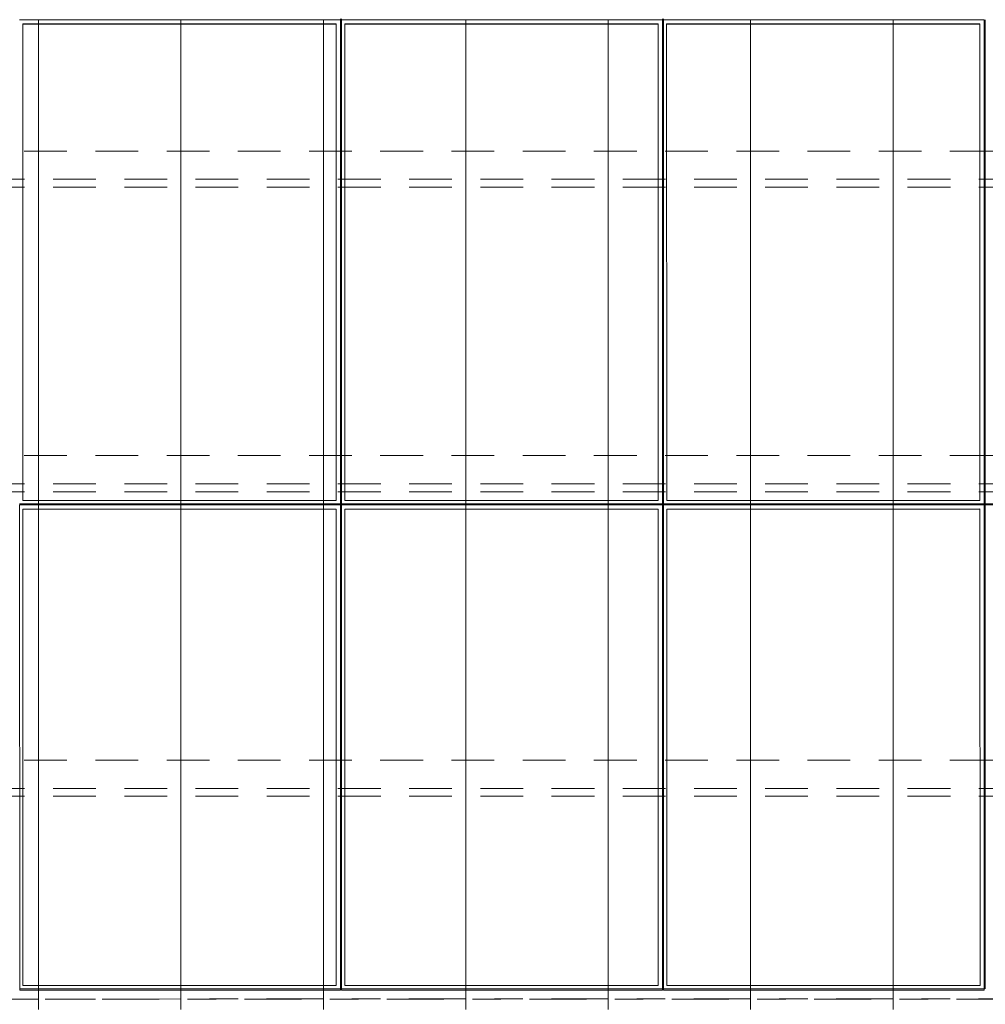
# Model space of a CAD drawing. Header units: metres. Extents: x -167 to 233, y -155 to 122.
# Tile 30 of 96: x 19.24 to 22.63, y 38.57 to 42.03. Entities that reach past the tile are written whole.
import ezdxf
from ezdxf.enums import TextEntityAlignment as Align

# ---------------------------------------------------------------- set-up
doc = ezdxf.new("R2010")
doc.units = ezdxf.units.M
doc.header["$MEASUREMENT"] = 0
for name, pattern in [('Achse', [0.4, 0.2, -0.1, 0, -0.1]), ('Raster', [0.4, 0.2, -0.1, 0, -0.1]), ('Strichlinie_ eng', [0.23, 0.15, -0.08])]:
    doc.linetypes.add(name, pattern=pattern)
for name, color, linetype in [('30 Dachaufbau', 7, 'Continuous'), ('30 Dachkonstruktion massiv', 7, 'Continuous'), ('70 PV-Anlage', 7, 'Continuous'), ('90 Achsraster', 7, 'Continuous')]:
    doc.layers.add(name, color=color, linetype=linetype)
doc.styles.add('ERSTELLTER_STIL_1', font='arial.ttf')

# ---------------------------------------------------------------- blocks, each defined once
blk = doc.blocks.new('Standard-Rastermarker_139')
at = {"layer": '90 Achsraster', "color": 14, "linetype": 'Raster', "lineweight": 18, "true_color": 0xa80000}
blk.add_line((1, 0), (45.4427, 0), dxfattribs=at)
at = {"layer": '90 Achsraster', "color": 14, "lineweight": 18, "true_color": 0xa80000, "style": 'ERSTELLTER_STIL_1'}
for tag, p in [('AC_MarkerText_1_0', (-0.35, 0.15)), ('AC_MarkerText_1_1', (46.7927, 0.15))]:
    blk.add_attdef(tag, text='', height=0.3, dxfattribs=at).set_placement(p, align=Align.TOP_CENTER)
blk = doc.blocks.new('Lattung 27_2')
at = {"layer": '30 Dachkonstruktion massiv', "color": 7, "linetype": 'Strichlinie_ eng', "lineweight": 13}
for p, q in [((40.5014, 4.377), (0, 4.377)), ((40.5014, 4.3492), (0, 4.3492)), ((0, 4.2501), (40.5014, 4.2501)), ((40.5014, 3.3075), (0, 3.3075)), ((40.5014, 3.2797), (0, 3.2797)), ((0, 3.1806), (40.5014, 3.1806)), ((40.5014, 2.238), (0, 2.238)), ((40.5014, 2.2102), (0, 2.2102)), ((0, 2.1111), (40.5014, 2.1111))]:
    blk.add_line(p, q, dxfattribs=at)
blk = doc.blocks.new('*X219', base_point=(27236.1321, 33357.279))
at = {"layer": '30 Dachaufbau', "color": 7, "linetype": 'Continuous', "lineweight": 13}
for p, q in [((19.3011, 42.0287), (19.3011, 41.9643)), ((19.3011, 42.0287), (19.3011, 41.9643)), ((19.8011, 42.0287), (19.8011, 41.9643)), ((19.8011, 42.0287), (19.8011, 41.9643)), ((20.3011, 42.0287), (20.3011, 41.9643)), ((20.3011, 42.0287), (20.3011, 41.9643)), ((20.8011, 42.0287), (20.8011, 41.9643)), ((20.8011, 42.0287), (20.8011, 41.9643)), ((21.3011, 42.0287), (21.3011, 41.9643)), ((21.3011, 42.0287), (21.3011, 41.9643)), ((21.8011, 42.0287), (21.8011, 41.9643)), ((21.8011, 42.0287), (21.8011, 41.9643)), ((22.3011, 42.0287), (22.3011, 41.9643)), ((22.3011, 42.0287), (22.3011, 41.9643)), ((19.3011, 41.9643), (19.3011, 41.8999)), ((19.3011, 41.9643), (19.3011, 41.8999)), ((19.8011, 41.9643), (19.8011, 41.8999)), ((19.8011, 41.9643), (19.8011, 41.8999)), ((20.3011, 41.9643), (20.3011, 41.8999)), ((20.3011, 41.9643), (20.3011, 41.8999)), ((20.8011, 41.9643), (20.8011, 41.8999)), ((20.8011, 41.9643), (20.8011, 41.8999)), ((21.3011, 41.9643), (21.3011, 41.8999)), ((21.3011, 41.9643), (21.3011, 41.8999)), ((21.8011, 41.9643), (21.8011, 41.8999)), ((21.8011, 41.9643), (21.8011, 41.8999)), ((22.3011, 41.9643), (22.3011, 41.8999)), ((22.3011, 41.9643), (22.3011, 41.8999)), ((19.3011, 41.8999), (19.3011, 41.8356)), ((19.3011, 41.8999), (19.3011, 41.8356)), ((19.8011, 41.8999), (19.8011, 41.8356)), ((19.8011, 41.8999), (19.8011, 41.8356)), ((20.3011, 41.8999), (20.3011, 41.8356)), ((20.3011, 41.8999), (20.3011, 41.8356)), ((20.8011, 41.8999), (20.8011, 41.8356)), ((20.8011, 41.8999), (20.8011, 41.8356)), ((21.3011, 41.8999), (21.3011, 41.8356)), ((21.3011, 41.8999), (21.3011, 41.8356)), ((21.8011, 41.8999), (21.8011, 41.8356)), ((21.8011, 41.8999), (21.8011, 41.8356)), ((22.3011, 41.8999), (22.3011, 41.8356)), ((22.3011, 41.8999), (22.3011, 41.8356)), ((19.3011, 41.8356), (19.3011, 41.7712)), ((19.3011, 41.8356), (19.3011, 41.7712)), ((19.8011, 41.8356), (19.8011, 41.7712)), ((19.8011, 41.8356), (19.8011, 41.7712)), ((20.3011, 41.8356), (20.3011, 41.7712)), ((20.3011, 41.8356), (20.3011, 41.7712)), ((20.8011, 41.8356), (20.8011, 41.7712)), ((20.8011, 41.8356), (20.8011, 41.7712)), ((21.3011, 41.8356), (21.3011, 41.7712)), ((21.3011, 41.8356), (21.3011, 41.7712)), ((21.8011, 41.8356), (21.8011, 41.7712)), ((21.8011, 41.8356), (21.8011, 41.7712)), ((22.3011, 41.8356), (22.3011, 41.7712)), ((22.3011, 41.8356), (22.3011, 41.7712)), ((19.3011, 41.7712), (19.3011, 41.7068)), ((19.3011, 41.7712), (19.3011, 41.7068)), ((19.8011, 41.7712), (19.8011, 41.7068)), ((19.8011, 41.7712), (19.8011, 41.7068)), ((20.3011, 41.7712), (20.3011, 41.7068)), ((20.3011, 41.7712), (20.3011, 41.7068)), ((20.8011, 41.7712), (20.8011, 41.7068)), ((20.8011, 41.7712), (20.8011, 41.7068)), ((21.3011, 41.7712), (21.3011, 41.7068)), ((21.3011, 41.7712), (21.3011, 41.7068)), ((21.8011, 41.7712), (21.8011, 41.7068)), ((21.8011, 41.7712), (21.8011, 41.7068)), ((22.3011, 41.7712), (22.3011, 41.7068)), ((22.3011, 41.7712), (22.3011, 41.7068)), ((19.3011, 41.7068), (19.3011, 41.6424)), ((19.3011, 41.7068), (19.3011, 41.6424)), ((19.8011, 41.7068), (19.8011, 41.6424)), ((19.8011, 41.7068), (19.8011, 41.6424)), ((20.3011, 41.7068), (20.3011, 41.6424)), ((20.3011, 41.7068), (20.3011, 41.6424)), ((20.8011, 41.7068), (20.8011, 41.6424)), ((20.8011, 41.7068), (20.8011, 41.6424)), ((21.3011, 41.7068), (21.3011, 41.6424)), ((21.3011, 41.7068), (21.3011, 41.6424)), ((21.8011, 41.7068), (21.8011, 41.6424)), ((21.8011, 41.7068), (21.8011, 41.6424)), ((22.3011, 41.7068), (22.3011, 41.6424)), ((22.3011, 41.7068), (22.3011, 41.6424)), ((19.3011, 41.6424), (19.3011, 41.5781)), ((19.3011, 41.6424), (19.3011, 41.5781)), ((19.8011, 41.6424), (19.8011, 41.5781)), ((19.8011, 41.6424), (19.8011, 41.5781)), ((20.3011, 41.6424), (20.3011, 41.5781)), ((20.3011, 41.6424), (20.3011, 41.5781)), ((20.8011, 41.6424), (20.8011, 41.5781)), ((20.8011, 41.6424), (20.8011, 41.5781)), ((21.3011, 41.6424), (21.3011, 41.5781)), ((21.3011, 41.6424), (21.3011, 41.5781)), ((21.8011, 41.6424), (21.8011, 41.5781)), ((21.8011, 41.6424), (21.8011, 41.5781)), ((22.3011, 41.6424), (22.3011, 41.5781)), ((22.3011, 41.6424), (22.3011, 41.5781)), ((19.3011, 41.5781), (19.3011, 41.5137)), ((19.3011, 41.5781), (19.3011, 41.5137)), ((19.8011, 41.5781), (19.8011, 41.5137)), ((19.8011, 41.5781), (19.8011, 41.5137)), ((20.3011, 41.5781), (20.3011, 41.5137)), ((20.3011, 41.5781), (20.3011, 41.5137)), ((20.8011, 41.5781), (20.8011, 41.5137)), ((20.8011, 41.5781), (20.8011, 41.5137)), ((21.3011, 41.5781), (21.3011, 41.5137)), ((21.3011, 41.5781), (21.3011, 41.5137)), ((21.8011, 41.5781), (21.8011, 41.5137)), ((21.8011, 41.5781), (21.8011, 41.5137)), ((22.3011, 41.5781), (22.3011, 41.5137)), ((22.3011, 41.5781), (22.3011, 41.5137)), ((19.3011, 41.5137), (19.3011, 41.4493)), ((19.3011, 41.5137), (19.3011, 41.4493)), ((19.8011, 41.5137), (19.8011, 41.4493)), ((19.8011, 41.5137), (19.8011, 41.4493)), ((20.3011, 41.5137), (20.3011, 41.4493)), ((20.3011, 41.5137), (20.3011, 41.4493)), ((20.8011, 41.5137), (20.8011, 41.4493)), ((20.8011, 41.5137), (20.8011, 41.4493)), ((21.3011, 41.5137), (21.3011, 41.4493)), ((21.3011, 41.5137), (21.3011, 41.4493)), ((21.8011, 41.5137), (21.8011, 41.4493)), ((21.8011, 41.5137), (21.8011, 41.4493)), ((22.3011, 41.5137), (22.3011, 41.4493)), ((22.3011, 41.5137), (22.3011, 41.4493)), ((19.3011, 41.4493), (19.3011, 41.385)), ((19.3011, 41.4493), (19.3011, 41.385)), ((19.8011, 41.4493), (19.8011, 41.385)), ((19.8011, 41.4493), (19.8011, 41.385)), ((20.3011, 41.4493), (20.3011, 41.385)), ((20.3011, 41.4493), (20.3011, 41.385)), ((20.8011, 41.4493), (20.8011, 41.385)), ((20.8011, 41.4493), (20.8011, 41.385)), ((21.3011, 41.4493), (21.3011, 41.385)), ((21.3011, 41.4493), (21.3011, 41.385)), ((21.8011, 41.4493), (21.8011, 41.385)), ((21.8011, 41.4493), (21.8011, 41.385)), ((22.3011, 41.4493), (22.3011, 41.385)), ((22.3011, 41.4493), (22.3011, 41.385)), ((19.3011, 41.385), (19.3011, 41.3206)), ((19.3011, 41.385), (19.3011, 41.3206)), ((19.8011, 41.385), (19.8011, 41.3206)), ((19.8011, 41.385), (19.8011, 41.3206)), ((20.3011, 41.385), (20.3011, 41.3206)), ((20.3011, 41.385), (20.3011, 41.3206)), ((20.8011, 41.385), (20.8011, 41.3206)), ((20.8011, 41.385), (20.8011, 41.3206)), ((21.3011, 41.385), (21.3011, 41.3206)), ((21.3011, 41.385), (21.3011, 41.3206)), ((21.8011, 41.385), (21.8011, 41.3206)), ((21.8011, 41.385), (21.8011, 41.3206)), ((22.3011, 41.385), (22.3011, 41.3206)), ((22.3011, 41.385), (22.3011, 41.3206)), ((19.3011, 41.3206), (19.3011, 41.2562)), ((19.3011, 41.3206), (19.3011, 41.2562)), ((19.8011, 41.3206), (19.8011, 41.2562)), ((19.8011, 41.3206), (19.8011, 41.2562)), ((20.3011, 41.3206), (20.3011, 41.2562)), ((20.3011, 41.3206), (20.3011, 41.2562)), ((20.8011, 41.3206), (20.8011, 41.2562)), ((20.8011, 41.3206), (20.8011, 41.2562)), ((21.3011, 41.3206), (21.3011, 41.2562)), ((21.3011, 41.3206), (21.3011, 41.2562)), ((21.8011, 41.3206), (21.8011, 41.2562)), ((21.8011, 41.3206), (21.8011, 41.2562)), ((22.3011, 41.3206), (22.3011, 41.2562)), ((22.3011, 41.3206), (22.3011, 41.2562)), ((19.3011, 41.2562), (19.3011, 41.1919)), ((19.3011, 41.2562), (19.3011, 41.1919)), ((19.8011, 41.2562), (19.8011, 41.1919)), ((19.8011, 41.2562), (19.8011, 41.1919)), ((20.3011, 41.2562), (20.3011, 41.1919)), ((20.3011, 41.2562), (20.3011, 41.1919)), ((20.8011, 41.2562), (20.8011, 41.1919)), ((20.8011, 41.2562), (20.8011, 41.1919)), ((21.3011, 41.2562), (21.3011, 41.1919)), ((21.3011, 41.2562), (21.3011, 41.1919)), ((21.8011, 41.2562), (21.8011, 41.1919)), ((21.8011, 41.2562), (21.8011, 41.1919)), ((22.3011, 41.2562), (22.3011, 41.1919)), ((22.3011, 41.2562), (22.3011, 41.1919)), ((19.3011, 41.1919), (19.3011, 41.1275)), ((19.3011, 41.1919), (19.3011, 41.1275)), ((19.8011, 41.1919), (19.8011, 41.1275)), ((19.8011, 41.1919), (19.8011, 41.1275)), ((20.3011, 41.1919), (20.3011, 41.1275)), ((20.3011, 41.1919), (20.3011, 41.1275)), ((20.8011, 41.1919), (20.8011, 41.1275)), ((20.8011, 41.1919), (20.8011, 41.1275)), ((21.3011, 41.1919), (21.3011, 41.1275)), ((21.3011, 41.1919), (21.3011, 41.1275)), ((21.8011, 41.1919), (21.8011, 41.1275)), ((21.8011, 41.1919), (21.8011, 41.1275)), ((22.3011, 41.1919), (22.3011, 41.1275)), ((22.3011, 41.1919), (22.3011, 41.1275)), ((19.3011, 41.1275), (19.3011, 41.0631)), ((19.3011, 41.1275), (19.3011, 41.0631)), ((19.8011, 41.1275), (19.8011, 41.0631)), ((19.8011, 41.1275), (19.8011, 41.0631)), ((20.3011, 41.1275), (20.3011, 41.0631)), ((20.3011, 41.1275), (20.3011, 41.0631)), ((20.8011, 41.1275), (20.8011, 41.0631)), ((20.8011, 41.1275), (20.8011, 41.0631)), ((21.3011, 41.1275), (21.3011, 41.0631)), ((21.3011, 41.1275), (21.3011, 41.0631)), ((21.8011, 41.1275), (21.8011, 41.0631)), ((21.8011, 41.1275), (21.8011, 41.0631)), ((22.3011, 41.1275), (22.3011, 41.0631)), ((22.3011, 41.1275), (22.3011, 41.0631)), ((19.3011, 41.0631), (19.3011, 40.9988)), ((19.3011, 41.0631), (19.3011, 40.9988)), ((19.8011, 41.0631), (19.8011, 40.9988)), ((19.8011, 41.0631), (19.8011, 40.9988)), ((20.3011, 41.0631), (20.3011, 40.9988)), ((20.3011, 41.0631), (20.3011, 40.9988)), ((20.8011, 41.0631), (20.8011, 40.9988)), ((20.8011, 41.0631), (20.8011, 40.9988)), ((21.3011, 41.0631), (21.3011, 40.9988)), ((21.3011, 41.0631), (21.3011, 40.9988)), ((21.8011, 41.0631), (21.8011, 40.9988)), ((21.8011, 41.0631), (21.8011, 40.9988)), ((22.3011, 41.0631), (22.3011, 40.9988)), ((22.3011, 41.0631), (22.3011, 40.9988)), ((19.3011, 40.9988), (19.3011, 40.9344)), ((19.3011, 40.9988), (19.3011, 40.9344)), ((19.8011, 40.9988), (19.8011, 40.9344)), ((19.8011, 40.9988), (19.8011, 40.9344)), ((20.3011, 40.9988), (20.3011, 40.9344)), ((20.3011, 40.9988), (20.3011, 40.9344)), ((20.8011, 40.9988), (20.8011, 40.9344)), ((20.8011, 40.9988), (20.8011, 40.9344)), ((21.3011, 40.9988), (21.3011, 40.9344)), ((21.3011, 40.9988), (21.3011, 40.9344)), ((21.8011, 40.9988), (21.8011, 40.9344)), ((21.8011, 40.9988), (21.8011, 40.9344)), ((22.3011, 40.9988), (22.3011, 40.9344)), ((22.3011, 40.9988), (22.3011, 40.9344)), ((19.3011, 40.9344), (19.3011, 40.87)), ((19.3011, 40.9344), (19.3011, 40.87)), ((19.8011, 40.9344), (19.8011, 40.87)), ((19.8011, 40.9344), (19.8011, 40.87)), ((20.3011, 40.9344), (20.3011, 40.87)), ((20.3011, 40.9344), (20.3011, 40.87)), ((20.8011, 40.9344), (20.8011, 40.87)), ((20.8011, 40.9344), (20.8011, 40.87)), ((21.3011, 40.9344), (21.3011, 40.87)), ((21.3011, 40.9344), (21.3011, 40.87)), ((21.8011, 40.9344), (21.8011, 40.87)), ((21.8011, 40.9344), (21.8011, 40.87)), ((22.3011, 40.9344), (22.3011, 40.87)), ((22.3011, 40.9344), (22.3011, 40.87)), ((19.3011, 40.87), (19.3011, 40.8057)), ((19.3011, 40.87), (19.3011, 40.8057)), ((19.8011, 40.87), (19.8011, 40.8057)), ((19.8011, 40.87), (19.8011, 40.8057)), ((20.3011, 40.87), (20.3011, 40.8057)), ((20.3011, 40.87), (20.3011, 40.8057)), ((20.8011, 40.87), (20.8011, 40.8057)), ((20.8011, 40.87), (20.8011, 40.8057)), ((21.3011, 40.87), (21.3011, 40.8057)), ((21.3011, 40.87), (21.3011, 40.8057)), ((21.8011, 40.87), (21.8011, 40.8057)), ((21.8011, 40.87), (21.8011, 40.8057)), ((22.3011, 40.87), (22.3011, 40.8057)), ((22.3011, 40.87), (22.3011, 40.8057)), ((19.3011, 40.8057), (19.3011, 40.7413)), ((19.3011, 40.8057), (19.3011, 40.7413)), ((19.8011, 40.8057), (19.8011, 40.7413)), ((19.8011, 40.8057), (19.8011, 40.7413)), ((20.3011, 40.8057), (20.3011, 40.7413)), ((20.3011, 40.8057), (20.3011, 40.7413)), ((20.8011, 40.8057), (20.8011, 40.7413)), ((20.8011, 40.8057), (20.8011, 40.7413)), ((21.3011, 40.8057), (21.3011, 40.7413)), ((21.3011, 40.8057), (21.3011, 40.7413)), ((21.8011, 40.8057), (21.8011, 40.7413)), ((21.8011, 40.8057), (21.8011, 40.7413)), ((22.3011, 40.8057), (22.3011, 40.7413)), ((22.3011, 40.8057), (22.3011, 40.7413)), ((19.3011, 40.7413), (19.3011, 40.6769)), ((19.3011, 40.7413), (19.3011, 40.6769)), ((19.8011, 40.7413), (19.8011, 40.6769)), ((19.8011, 40.7413), (19.8011, 40.6769)), ((20.3011, 40.7413), (20.3011, 40.6769)), ((20.3011, 40.7413), (20.3011, 40.6769)), ((20.8011, 40.7413), (20.8011, 40.6769)), ((20.8011, 40.7413), (20.8011, 40.6769)), ((21.3011, 40.7413), (21.3011, 40.6769)), ((21.3011, 40.7413), (21.3011, 40.6769)), ((21.8011, 40.7413), (21.8011, 40.6769)), ((21.8011, 40.7413), (21.8011, 40.6769)), ((22.3011, 40.7413), (22.3011, 40.6769)), ((22.3011, 40.7413), (22.3011, 40.6769)), ((19.3011, 40.6769), (19.3011, 40.6126)), ((19.3011, 40.6769), (19.3011, 40.6126)), ((19.8011, 40.6769), (19.8011, 40.6126)), ((19.8011, 40.6769), (19.8011, 40.6126)), ((20.3011, 40.6769), (20.3011, 40.6126)), ((20.3011, 40.6769), (20.3011, 40.6126)), ((20.8011, 40.6769), (20.8011, 40.6126)), ((20.8011, 40.6769), (20.8011, 40.6126)), ((21.3011, 40.6769), (21.3011, 40.6126)), ((21.3011, 40.6769), (21.3011, 40.6126)), ((21.8011, 40.6769), (21.8011, 40.6126)), ((21.8011, 40.6769), (21.8011, 40.6126)), ((22.3011, 40.6769), (22.3011, 40.6126)), ((22.3011, 40.6769), (22.3011, 40.6126)), ((19.3011, 40.6126), (19.3011, 40.5482)), ((19.3011, 40.6126), (19.3011, 40.5482)), ((19.8011, 40.6126), (19.8011, 40.5482)), ((19.8011, 40.6126), (19.8011, 40.5482)), ((20.3011, 40.6126), (20.3011, 40.5482)), ((20.3011, 40.6126), (20.3011, 40.5482)), ((20.8011, 40.6126), (20.8011, 40.5482)), ((20.8011, 40.6126), (20.8011, 40.5482)), ((21.3011, 40.6126), (21.3011, 40.5482)), ((21.3011, 40.6126), (21.3011, 40.5482)), ((21.8011, 40.6126), (21.8011, 40.5482)), ((21.8011, 40.6126), (21.8011, 40.5482)), ((22.3011, 40.6126), (22.3011, 40.5482)), ((22.3011, 40.6126), (22.3011, 40.5482)), ((19.3011, 40.5482), (19.3011, 40.4838)), ((19.3011, 40.5482), (19.3011, 40.4838)), ((19.8011, 40.5482), (19.8011, 40.4838)), ((19.8011, 40.5482), (19.8011, 40.4838)), ((20.3011, 40.5482), (20.3011, 40.4838)), ((20.3011, 40.5482), (20.3011, 40.4838)), ((20.8011, 40.5482), (20.8011, 40.4838)), ((20.8011, 40.5482), (20.8011, 40.4838)), ((21.3011, 40.5482), (21.3011, 40.4838)), ((21.3011, 40.5482), (21.3011, 40.4838)), ((21.8011, 40.5482), (21.8011, 40.4838)), ((21.8011, 40.5482), (21.8011, 40.4838)), ((22.3011, 40.5482), (22.3011, 40.4838)), ((22.3011, 40.5482), (22.3011, 40.4838)), ((19.3011, 40.4838), (19.3011, 40.4195)), ((19.3011, 40.4838), (19.3011, 40.4195)), ((19.8011, 40.4838), (19.8011, 40.4195)), ((19.8011, 40.4838), (19.8011, 40.4195)), ((20.3011, 40.4838), (20.3011, 40.4195)), ((20.3011, 40.4838), (20.3011, 40.4195)), ((20.8011, 40.4838), (20.8011, 40.4195)), ((20.8011, 40.4838), (20.8011, 40.4195)), ((21.3011, 40.4838), (21.3011, 40.4195)), ((21.3011, 40.4838), (21.3011, 40.4195)), ((21.8011, 40.4838), (21.8011, 40.4195)), ((21.8011, 40.4838), (21.8011, 40.4195)), ((22.3011, 40.4838), (22.3011, 40.4195)), ((22.3011, 40.4838), (22.3011, 40.4195)), ((19.3011, 40.4195), (19.3011, 40.3551)), ((19.3011, 40.4195), (19.3011, 40.3551)), ((19.8011, 40.4195), (19.8011, 40.3551)), ((19.8011, 40.4195), (19.8011, 40.3551)), ((20.3011, 40.4195), (20.3011, 40.3551)), ((20.3011, 40.4195), (20.3011, 40.3551)), ((20.8011, 40.4195), (20.8011, 40.3551)), ((20.8011, 40.4195), (20.8011, 40.3551)), ((21.3011, 40.4195), (21.3011, 40.3551)), ((21.3011, 40.4195), (21.3011, 40.3551)), ((21.8011, 40.4195), (21.8011, 40.3551)), ((21.8011, 40.4195), (21.8011, 40.3551)), ((22.3011, 40.4195), (22.3011, 40.3551)), ((22.3011, 40.4195), (22.3011, 40.3551)), ((19.3011, 40.3551), (19.3011, 40.2907)), ((19.3011, 40.3551), (19.3011, 40.2907)), ((19.8011, 40.3551), (19.8011, 40.2907)), ((19.8011, 40.3551), (19.8011, 40.2907)), ((20.3011, 40.3551), (20.3011, 40.2907)), ((20.3011, 40.3551), (20.3011, 40.2907)), ((20.8011, 40.3551), (20.8011, 40.2907)), ((20.8011, 40.3551), (20.8011, 40.2907)), ((21.3011, 40.3551), (21.3011, 40.2907)), ((21.3011, 40.3551), (21.3011, 40.2907)), ((21.8011, 40.3551), (21.8011, 40.2907)), ((21.8011, 40.3551), (21.8011, 40.2907)), ((22.3011, 40.3551), (22.3011, 40.2907)), ((22.3011, 40.3551), (22.3011, 40.2907)), ((19.3011, 40.2907), (19.3011, 40.2264)), ((19.3011, 40.2907), (19.3011, 40.2264)), ((19.8011, 40.2907), (19.8011, 40.2264)), ((19.8011, 40.2907), (19.8011, 40.2264)), ((20.3011, 40.2907), (20.3011, 40.2264)), ((20.3011, 40.2907), (20.3011, 40.2264)), ((20.8011, 40.2907), (20.8011, 40.2264)), ((20.8011, 40.2907), (20.8011, 40.2264)), ((21.3011, 40.2907), (21.3011, 40.2264)), ((21.3011, 40.2907), (21.3011, 40.2264)), ((21.8011, 40.2907), (21.8011, 40.2264)), ((21.8011, 40.2907), (21.8011, 40.2264)), ((22.3011, 40.2907), (22.3011, 40.2264)), ((22.3011, 40.2907), (22.3011, 40.2264)), ((19.3011, 40.2264), (19.3011, 40.162)), ((19.3011, 40.2264), (19.3011, 40.162)), ((19.8011, 40.2264), (19.8011, 40.162)), ((19.8011, 40.2264), (19.8011, 40.162)), ((20.3011, 40.2264), (20.3011, 40.162)), ((20.3011, 40.2264), (20.3011, 40.162)), ((20.8011, 40.2264), (20.8011, 40.162)), ((20.8011, 40.2264), (20.8011, 40.162)), ((21.3011, 40.2264), (21.3011, 40.162)), ((21.3011, 40.2264), (21.3011, 40.162)), ((21.8011, 40.2264), (21.8011, 40.162)), ((21.8011, 40.2264), (21.8011, 40.162)), ((22.3011, 40.2264), (22.3011, 40.162)), ((22.3011, 40.2264), (22.3011, 40.162)), ((19.3011, 40.162), (19.3011, 40.0976)), ((19.3011, 40.162), (19.3011, 40.0976)), ((19.8011, 40.162), (19.8011, 40.0976)), ((19.8011, 40.162), (19.8011, 40.0976)), ((20.3011, 40.162), (20.3011, 40.0976)), ((20.3011, 40.162), (20.3011, 40.0976)), ((20.8011, 40.162), (20.8011, 40.0976)), ((20.8011, 40.162), (20.8011, 40.0976)), ((21.3011, 40.162), (21.3011, 40.0976)), ((21.3011, 40.162), (21.3011, 40.0976)), ((21.8011, 40.162), (21.8011, 40.0976)), ((21.8011, 40.162), (21.8011, 40.0976)), ((22.3011, 40.162), (22.3011, 40.0976)), ((22.3011, 40.162), (22.3011, 40.0976)), ((19.3011, 40.0976), (19.3011, 40.0333)), ((19.3011, 40.0976), (19.3011, 40.0333)), ((19.8011, 40.0976), (19.8011, 40.0333)), ((19.8011, 40.0976), (19.8011, 40.0333)), ((20.3011, 40.0976), (20.3011, 40.0333)), ((20.3011, 40.0976), (20.3011, 40.0333)), ((20.8011, 40.0976), (20.8011, 40.0333)), ((20.8011, 40.0976), (20.8011, 40.0333)), ((21.3011, 40.0976), (21.3011, 40.0333)), ((21.3011, 40.0976), (21.3011, 40.0333)), ((21.8011, 40.0976), (21.8011, 40.0333)), ((21.8011, 40.0976), (21.8011, 40.0333)), ((22.3011, 40.0976), (22.3011, 40.0333)), ((22.3011, 40.0976), (22.3011, 40.0333)), ((19.3011, 40.0333), (19.3011, 39.9689)), ((19.3011, 40.0333), (19.3011, 39.9689)), ((19.8011, 40.0333), (19.8011, 39.9689)), ((19.8011, 40.0333), (19.8011, 39.9689)), ((20.3011, 40.0333), (20.3011, 39.9689)), ((20.3011, 40.0333), (20.3011, 39.9689)), ((20.8011, 40.0333), (20.8011, 39.9689)), ((20.8011, 40.0333), (20.8011, 39.9689)), ((21.3011, 40.0333), (21.3011, 39.9689)), ((21.3011, 40.0333), (21.3011, 39.9689)), ((21.8011, 40.0333), (21.8011, 39.9689)), ((21.8011, 40.0333), (21.8011, 39.9689)), ((22.3011, 40.0333), (22.3011, 39.9689)), ((22.3011, 40.0333), (22.3011, 39.9689)), ((19.3011, 39.9689), (19.3011, 39.9045)), ((19.3011, 39.9689), (19.3011, 39.9045)), ((19.8011, 39.9689), (19.8011, 39.9045)), ((19.8011, 39.9689), (19.8011, 39.9045)), ((20.3011, 39.9689), (20.3011, 39.9045)), ((20.3011, 39.9689), (20.3011, 39.9045)), ((20.8011, 39.9689), (20.8011, 39.9045)), ((20.8011, 39.9689), (20.8011, 39.9045)), ((21.3011, 39.9689), (21.3011, 39.9045)), ((21.3011, 39.9689), (21.3011, 39.9045)), ((21.8011, 39.9689), (21.8011, 39.9045)), ((21.8011, 39.9689), (21.8011, 39.9045)), ((22.3011, 39.9689), (22.3011, 39.9045)), ((22.3011, 39.9689), (22.3011, 39.9045)), ((19.3011, 39.9045), (19.3011, 39.8402)), ((19.3011, 39.9045), (19.3011, 39.8402)), ((19.8011, 39.9045), (19.8011, 39.8402)), ((19.8011, 39.9045), (19.8011, 39.8402)), ((20.3011, 39.9045), (20.3011, 39.8402)), ((20.3011, 39.9045), (20.3011, 39.8402)), ((20.8011, 39.9045), (20.8011, 39.8402)), ((20.8011, 39.9045), (20.8011, 39.8402)), ((21.3011, 39.9045), (21.3011, 39.8402)), ((21.3011, 39.9045), (21.3011, 39.8402)), ((21.8011, 39.9045), (21.8011, 39.8402)), ((21.8011, 39.9045), (21.8011, 39.8402)), ((22.3011, 39.9045), (22.3011, 39.8402)), ((22.3011, 39.9045), (22.3011, 39.8402)), ((19.3011, 39.8402), (19.3011, 39.7758)), ((19.3011, 39.8402), (19.3011, 39.7758)), ((19.8011, 39.8402), (19.8011, 39.7758)), ((19.8011, 39.8402), (19.8011, 39.7758)), ((20.3011, 39.8402), (20.3011, 39.7758)), ((20.3011, 39.8402), (20.3011, 39.7758)), ((20.8011, 39.8402), (20.8011, 39.7758)), ((20.8011, 39.8402), (20.8011, 39.7758)), ((21.3011, 39.8402), (21.3011, 39.7758)), ((21.3011, 39.8402), (21.3011, 39.7758)), ((21.8011, 39.8402), (21.8011, 39.7758)), ((21.8011, 39.8402), (21.8011, 39.7758)), ((22.3011, 39.8402), (22.3011, 39.7758)), ((22.3011, 39.8402), (22.3011, 39.7758)), ((19.3011, 39.7758), (19.3011, 39.7114)), ((19.3011, 39.7758), (19.3011, 39.7114)), ((19.8011, 39.7758), (19.8011, 39.7114)), ((19.8011, 39.7758), (19.8011, 39.7114)), ((20.3011, 39.7758), (20.3011, 39.7114)), ((20.3011, 39.7758), (20.3011, 39.7114)), ((20.8011, 39.7758), (20.8011, 39.7114)), ((20.8011, 39.7758), (20.8011, 39.7114)), ((21.3011, 39.7758), (21.3011, 39.7114)), ((21.3011, 39.7758), (21.3011, 39.7114)), ((21.8011, 39.7758), (21.8011, 39.7114)), ((21.8011, 39.7758), (21.8011, 39.7114)), ((22.3011, 39.7758), (22.3011, 39.7114)), ((22.3011, 39.7758), (22.3011, 39.7114)), ((19.3011, 39.7114), (19.3011, 39.6471)), ((19.3011, 39.7114), (19.3011, 39.6471)), ((19.8011, 39.7114), (19.8011, 39.6471)), ((19.8011, 39.7114), (19.8011, 39.6471)), ((20.3011, 39.7114), (20.3011, 39.6471)), ((20.3011, 39.7114), (20.3011, 39.6471)), ((20.8011, 39.7114), (20.8011, 39.6471)), ((20.8011, 39.7114), (20.8011, 39.6471)), ((21.3011, 39.7114), (21.3011, 39.6471)), ((21.3011, 39.7114), (21.3011, 39.6471)), ((21.8011, 39.7114), (21.8011, 39.6471)), ((21.8011, 39.7114), (21.8011, 39.6471)), ((22.3011, 39.7114), (22.3011, 39.6471)), ((22.3011, 39.7114), (22.3011, 39.6471)), ((19.3011, 39.6471), (19.3011, 39.5827)), ((19.3011, 39.6471), (19.3011, 39.5827)), ((19.8011, 39.6471), (19.8011, 39.5827)), ((19.8011, 39.6471), (19.8011, 39.5827)), ((20.3011, 39.6471), (20.3011, 39.5827)), ((20.3011, 39.6471), (20.3011, 39.5827)), ((20.8011, 39.6471), (20.8011, 39.5827)), ((20.8011, 39.6471), (20.8011, 39.5827)), ((21.3011, 39.6471), (21.3011, 39.5827)), ((21.3011, 39.6471), (21.3011, 39.5827)), ((21.8011, 39.6471), (21.8011, 39.5827)), ((21.8011, 39.6471), (21.8011, 39.5827)), ((22.3011, 39.6471), (22.3011, 39.5827)), ((22.3011, 39.6471), (22.3011, 39.5827)), ((19.3011, 39.5827), (19.3011, 39.5183)), ((19.3011, 39.5827), (19.3011, 39.5183)), ((19.8011, 39.5827), (19.8011, 39.5183)), ((19.8011, 39.5827), (19.8011, 39.5183)), ((20.3011, 39.5827), (20.3011, 39.5183)), ((20.3011, 39.5827), (20.3011, 39.5183)), ((20.8011, 39.5827), (20.8011, 39.5183)), ((20.8011, 39.5827), (20.8011, 39.5183)), ((21.3011, 39.5827), (21.3011, 39.5183)), ((21.3011, 39.5827), (21.3011, 39.5183)), ((21.8011, 39.5827), (21.8011, 39.5183)), ((21.8011, 39.5827), (21.8011, 39.5183)), ((22.3011, 39.5827), (22.3011, 39.5183)), ((22.3011, 39.5827), (22.3011, 39.5183)), ((19.3011, 39.5183), (19.3011, 39.454)), ((19.3011, 39.5183), (19.3011, 39.454)), ((19.8011, 39.5183), (19.8011, 39.454)), ((19.8011, 39.5183), (19.8011, 39.454)), ((20.3011, 39.5183), (20.3011, 39.454)), ((20.3011, 39.5183), (20.3011, 39.454)), ((20.8011, 39.5183), (20.8011, 39.454)), ((20.8011, 39.5183), (20.8011, 39.454)), ((21.3011, 39.5183), (21.3011, 39.454)), ((21.3011, 39.5183), (21.3011, 39.454)), ((21.8011, 39.5183), (21.8011, 39.454)), ((21.8011, 39.5183), (21.8011, 39.454)), ((22.3011, 39.5183), (22.3011, 39.454)), ((22.3011, 39.5183), (22.3011, 39.454)), ((19.3011, 39.454), (19.3011, 39.3896)), ((19.3011, 39.454), (19.3011, 39.3896)), ((19.8011, 39.454), (19.8011, 39.3896)), ((19.8011, 39.454), (19.8011, 39.3896)), ((20.3011, 39.454), (20.3011, 39.3896)), ((20.3011, 39.454), (20.3011, 39.3896)), ((20.8011, 39.454), (20.8011, 39.3896)), ((20.8011, 39.454), (20.8011, 39.3896)), ((21.3011, 39.454), (21.3011, 39.3896)), ((21.3011, 39.454), (21.3011, 39.3896)), ((21.8011, 39.454), (21.8011, 39.3896)), ((21.8011, 39.454), (21.8011, 39.3896)), ((22.3011, 39.454), (22.3011, 39.3896)), ((22.3011, 39.454), (22.3011, 39.3896)), ((19.3011, 39.3896), (19.3011, 39.3252)), ((19.3011, 39.3896), (19.3011, 39.3252)), ((19.8011, 39.3896), (19.8011, 39.3252)), ((19.8011, 39.3896), (19.8011, 39.3252)), ((20.3011, 39.3896), (20.3011, 39.3252)), ((20.3011, 39.3896), (20.3011, 39.3252)), ((20.8011, 39.3896), (20.8011, 39.3252)), ((20.8011, 39.3896), (20.8011, 39.3252)), ((21.3011, 39.3896), (21.3011, 39.3252)), ((21.3011, 39.3896), (21.3011, 39.3252)), ((21.8011, 39.3896), (21.8011, 39.3252)), ((21.8011, 39.3896), (21.8011, 39.3252)), ((22.3011, 39.3896), (22.3011, 39.3252)), ((22.3011, 39.3896), (22.3011, 39.3252)), ((19.3011, 39.3252), (19.3011, 39.2609)), ((19.3011, 39.3252), (19.3011, 39.2609)), ((19.8011, 39.3252), (19.8011, 39.2609)), ((19.8011, 39.3252), (19.8011, 39.2609)), ((20.3011, 39.3252), (20.3011, 39.2609)), ((20.3011, 39.3252), (20.3011, 39.2609)), ((20.8011, 39.3252), (20.8011, 39.2609)), ((20.8011, 39.3252), (20.8011, 39.2609)), ((21.3011, 39.3252), (21.3011, 39.2609)), ((21.3011, 39.3252), (21.3011, 39.2609)), ((21.8011, 39.3252), (21.8011, 39.2609)), ((21.8011, 39.3252), (21.8011, 39.2609)), ((22.3011, 39.3252), (22.3011, 39.2609)), ((22.3011, 39.3252), (22.3011, 39.2609)), ((19.3011, 39.2609), (19.3011, 39.1965)), ((19.3011, 39.2609), (19.3011, 39.1965)), ((19.8011, 39.2609), (19.8011, 39.1965)), ((19.8011, 39.2609), (19.8011, 39.1965)), ((20.3011, 39.2609), (20.3011, 39.1965)), ((20.3011, 39.2609), (20.3011, 39.1965)), ((20.8011, 39.2609), (20.8011, 39.1965)), ((20.8011, 39.2609), (20.8011, 39.1965)), ((21.3011, 39.2609), (21.3011, 39.1965)), ((21.3011, 39.2609), (21.3011, 39.1965)), ((21.8011, 39.2609), (21.8011, 39.1965)), ((21.8011, 39.2609), (21.8011, 39.1965)), ((22.3011, 39.2609), (22.3011, 39.1965)), ((22.3011, 39.2609), (22.3011, 39.1965)), ((19.3011, 39.1965), (19.3011, 39.1321)), ((19.3011, 39.1965), (19.3011, 39.1321)), ((19.8011, 39.1965), (19.8011, 39.1321)), ((19.8011, 39.1965), (19.8011, 39.1321)), ((20.3011, 39.1965), (20.3011, 39.1321)), ((20.3011, 39.1965), (20.3011, 39.1321)), ((20.8011, 39.1965), (20.8011, 39.1321)), ((20.8011, 39.1965), (20.8011, 39.1321)), ((21.3011, 39.1965), (21.3011, 39.1321)), ((21.3011, 39.1965), (21.3011, 39.1321)), ((21.8011, 39.1965), (21.8011, 39.1321)), ((21.8011, 39.1965), (21.8011, 39.1321)), ((22.3011, 39.1965), (22.3011, 39.1321)), ((22.3011, 39.1965), (22.3011, 39.1321)), ((19.3011, 39.1321), (19.3011, 39.0678)), ((19.3011, 39.1321), (19.3011, 39.0678)), ((19.8011, 39.1321), (19.8011, 39.0678)), ((19.8011, 39.1321), (19.8011, 39.0678)), ((20.3011, 39.1321), (20.3011, 39.0678)), ((20.3011, 39.1321), (20.3011, 39.0678)), ((20.8011, 39.1321), (20.8011, 39.0678)), ((20.8011, 39.1321), (20.8011, 39.0678)), ((21.3011, 39.1321), (21.3011, 39.0678)), ((21.3011, 39.1321), (21.3011, 39.0678)), ((21.8011, 39.1321), (21.8011, 39.0678)), ((21.8011, 39.1321), (21.8011, 39.0678)), ((22.3011, 39.1321), (22.3011, 39.0678)), ((22.3011, 39.1321), (22.3011, 39.0678)), ((19.3011, 39.0678), (19.3011, 39.0034)), ((19.3011, 39.0678), (19.3011, 39.0034)), ((19.8011, 39.0678), (19.8011, 39.0034)), ((19.8011, 39.0678), (19.8011, 39.0034)), ((20.3011, 39.0678), (20.3011, 39.0034)), ((20.3011, 39.0678), (20.3011, 39.0034)), ((20.8011, 39.0678), (20.8011, 39.0034)), ((20.8011, 39.0678), (20.8011, 39.0034)), ((21.3011, 39.0678), (21.3011, 39.0034)), ((21.3011, 39.0678), (21.3011, 39.0034)), ((21.8011, 39.0678), (21.8011, 39.0034)), ((21.8011, 39.0678), (21.8011, 39.0034)), ((22.3011, 39.0678), (22.3011, 39.0034)), ((22.3011, 39.0678), (22.3011, 39.0034)), ((19.3011, 39.0034), (19.3011, 38.939)), ((19.3011, 39.0034), (19.3011, 38.939)), ((19.8011, 39.0034), (19.8011, 38.939)), ((19.8011, 39.0034), (19.8011, 38.939)), ((20.3011, 39.0034), (20.3011, 38.939)), ((20.3011, 39.0034), (20.3011, 38.939)), ((20.8011, 39.0034), (20.8011, 38.939)), ((20.8011, 39.0034), (20.8011, 38.939)), ((21.3011, 39.0034), (21.3011, 38.939)), ((21.3011, 39.0034), (21.3011, 38.939)), ((21.8011, 39.0034), (21.8011, 38.939)), ((21.8011, 39.0034), (21.8011, 38.939)), ((22.3011, 39.0034), (22.3011, 38.939)), ((22.3011, 39.0034), (22.3011, 38.939)), ((19.3011, 38.939), (19.3011, 38.8746)), ((19.3011, 38.939), (19.3011, 38.8746)), ((19.8011, 38.939), (19.8011, 38.8746)), ((19.8011, 38.939), (19.8011, 38.8746)), ((20.3011, 38.939), (20.3011, 38.8746)), ((20.3011, 38.939), (20.3011, 38.8746)), ((20.8011, 38.939), (20.8011, 38.8746)), ((20.8011, 38.939), (20.8011, 38.8746)), ((21.3011, 38.939), (21.3011, 38.8746)), ((21.3011, 38.939), (21.3011, 38.8746)), ((21.8011, 38.939), (21.8011, 38.8746)), ((21.8011, 38.939), (21.8011, 38.8746)), ((22.3011, 38.939), (22.3011, 38.8746)), ((22.3011, 38.939), (22.3011, 38.8746)), ((19.3011, 38.8746), (19.3011, 38.8103)), ((19.3011, 38.8746), (19.3011, 38.8103)), ((19.8011, 38.8746), (19.8011, 38.8103)), ((19.8011, 38.8746), (19.8011, 38.8103)), ((20.3011, 38.8746), (20.3011, 38.8103)), ((20.3011, 38.8746), (20.3011, 38.8103)), ((20.8011, 38.8746), (20.8011, 38.8103)), ((20.8011, 38.8746), (20.8011, 38.8103)), ((21.3011, 38.8746), (21.3011, 38.8103)), ((21.3011, 38.8746), (21.3011, 38.8103)), ((21.8011, 38.8746), (21.8011, 38.8103)), ((21.8011, 38.8746), (21.8011, 38.8103)), ((22.3011, 38.8746), (22.3011, 38.8103)), ((22.3011, 38.8746), (22.3011, 38.8103)), ((19.3011, 38.8103), (19.3011, 38.7459)), ((19.3011, 38.8103), (19.3011, 38.7459)), ((19.8011, 38.8103), (19.8011, 38.7459)), ((19.8011, 38.8103), (19.8011, 38.7459)), ((20.3011, 38.8103), (20.3011, 38.7459)), ((20.3011, 38.8103), (20.3011, 38.7459)), ((20.8011, 38.8103), (20.8011, 38.7459)), ((20.8011, 38.8103), (20.8011, 38.7459)), ((21.3011, 38.8103), (21.3011, 38.7459)), ((21.3011, 38.8103), (21.3011, 38.7459)), ((21.8011, 38.8103), (21.8011, 38.7459)), ((21.8011, 38.8103), (21.8011, 38.7459)), ((22.3011, 38.8103), (22.3011, 38.7459)), ((22.3011, 38.8103), (22.3011, 38.7459)), ((19.3011, 38.7459), (19.3011, 38.6815)), ((19.3011, 38.7459), (19.3011, 38.6815)), ((19.8011, 38.7459), (19.8011, 38.6815)), ((19.8011, 38.7459), (19.8011, 38.6815)), ((20.3011, 38.7459), (20.3011, 38.6815)), ((20.3011, 38.7459), (20.3011, 38.6815)), ((20.8011, 38.7459), (20.8011, 38.6815)), ((20.8011, 38.7459), (20.8011, 38.6815)), ((21.3011, 38.7459), (21.3011, 38.6815)), ((21.3011, 38.7459), (21.3011, 38.6815)), ((21.8011, 38.7459), (21.8011, 38.6815)), ((21.8011, 38.7459), (21.8011, 38.6815)), ((22.3011, 38.7459), (22.3011, 38.6815)), ((22.3011, 38.7459), (22.3011, 38.6815)), ((19.3011, 38.6815), (19.3011, 38.6172)), ((19.3011, 38.6815), (19.3011, 38.6172)), ((19.8011, 38.6815), (19.8011, 38.6172)), ((19.8011, 38.6815), (19.8011, 38.6172)), ((20.3011, 38.6815), (20.3011, 38.6172)), ((20.3011, 38.6815), (20.3011, 38.6172)), ((20.8011, 38.6815), (20.8011, 38.6172)), ((20.8011, 38.6815), (20.8011, 38.6172)), ((21.3011, 38.6815), (21.3011, 38.6172)), ((21.3011, 38.6815), (21.3011, 38.6172)), ((21.8011, 38.6815), (21.8011, 38.6172)), ((21.8011, 38.6815), (21.8011, 38.6172)), ((22.3011, 38.6815), (22.3011, 38.6172)), ((22.3011, 38.6815), (22.3011, 38.6172)), ((19.3011, 38.6172), (19.3011, 38.5528)), ((19.3011, 38.6172), (19.3011, 38.5528)), ((19.8011, 38.6172), (19.8011, 38.5528)), ((19.8011, 38.6172), (19.8011, 38.5528)), ((20.3011, 38.6172), (20.3011, 38.5528)), ((20.3011, 38.6172), (20.3011, 38.5528)), ((20.8011, 38.6172), (20.8011, 38.5528)), ((20.8011, 38.6172), (20.8011, 38.5528)), ((21.3011, 38.6172), (21.3011, 38.5528)), ((21.3011, 38.6172), (21.3011, 38.5528)), ((21.8011, 38.6172), (21.8011, 38.5528)), ((21.8011, 38.6172), (21.8011, 38.5528)), ((22.3011, 38.6172), (22.3011, 38.5528)), ((22.3011, 38.6172), (22.3011, 38.5528))]:
    blk.add_line(p, q, dxfattribs=at)
blk = doc.blocks.new('Solarkollektor - ACB_2')
at = {"layer": '70 PV-Anlage', "color": 7, "linetype": 'Achse', "lineweight": 13}
blk.add_line((39.55, 5.1237), (0, 5.1237), dxfattribs=at)
at = {"layer": '70 PV-Anlage', "color": 7, "linetype": 'Continuous', "lineweight": 13}
for p, q in [((35.0265, 3.3884), (35.0265, 5.0882)), ((36.1565, 5.0924), (35.03, 5.0924)), ((35.03, 5.0924), (35.03, 5.0882)), ((36.1565, 5.0882), (35.03, 5.0882)), ((35.03, 5.0882), (35.03, 3.3884)), ((36.1565, 5.0924), (36.1565, 5.0882)), ((36.1565, 3.3884), (36.1565, 5.0882)), ((37.2865, 5.0924), (36.16, 5.0924)), ((36.16, 5.0924), (36.16, 5.0882)), ((37.2865, 5.0882), (36.16, 5.0882)), ((36.16, 5.0882), (36.16, 3.3884)), ((37.2865, 5.0924), (37.2865, 5.0882)), ((37.2865, 3.3884), (37.2865, 5.0882)), ((38.4165, 5.0924), (37.29, 5.0924)), ((37.29, 5.0924), (37.29, 5.0882)), ((38.4165, 5.0882), (37.29, 5.0882)), ((37.29, 5.0882), (37.29, 3.3884)), ((38.4165, 5.0924), (38.4165, 5.0882)), ((38.4165, 3.3884), (38.4165, 5.0882)), ((35.045, 3.4033), (35.045, 5.0768)), ((35.045, 5.0768), (36.145, 5.0768)), ((36.145, 5.0768), (36.145, 3.4033)), ((36.175, 3.4033), (36.175, 5.0768)), ((36.175, 5.0768), (37.275, 5.0768)), ((37.275, 5.0768), (37.275, 3.4033)), ((37.305, 3.4033), (37.305, 5.0768)), ((37.305, 5.0768), (38.405, 5.0768)), ((38.405, 5.0768), (38.405, 3.4033)), ((35.03, 5.0222), (35.0265, 5.0222)), ((35.03, 5.0166), (35.0265, 5.0166)), ((36.16, 5.0222), (36.1565, 5.0222)), ((36.16, 5.0166), (36.1565, 5.0166)), ((37.29, 5.0222), (37.2865, 5.0222)), ((37.29, 5.0166), (37.2865, 5.0166)), ((35.0265, 4.977), (35.03, 4.977)), ((35.0265, 4.9749), (35.03, 4.9749)), ((36.1565, 4.977), (36.16, 4.977)), ((36.1565, 4.9749), (36.16, 4.9749)), ((37.2865, 4.977), (37.29, 4.977)), ((37.2865, 4.9749), (37.29, 4.9749)), ((35.03, 3.4378), (35.0265, 3.4378)), ((35.03, 3.4322), (35.0265, 3.4322)), ((36.16, 3.4378), (36.1565, 3.4378)), ((36.16, 3.4322), (36.1565, 3.4322)), ((37.29, 3.4378), (37.2865, 3.4378)), ((37.29, 3.4322), (37.2865, 3.4322)), ((33.9, 3.3884), (35.0265, 3.3884)), ((35.0265, 3.3926), (35.03, 3.3926)), ((35.0265, 3.3884), (35.0265, 3.385)), ((35.03, 3.3884), (35.03, 3.385)), ((35.03, 3.3884), (36.1565, 3.3884)), ((35.045, 3.4043), (36.145, 3.4043)), ((36.145, 3.4033), (35.045, 3.4033)), ((36.1565, 3.3926), (36.16, 3.3926)), ((36.1565, 3.3884), (36.1565, 3.385)), ((36.16, 3.3884), (36.16, 3.385)), ((36.16, 3.3884), (37.2865, 3.3884)), ((36.175, 3.4043), (37.275, 3.4043)), ((37.275, 3.4033), (36.175, 3.4033)), ((37.2865, 3.3926), (37.29, 3.3926)), ((37.2865, 3.3884), (37.2865, 3.385)), ((37.29, 3.3884), (37.29, 3.385)), ((37.29, 3.3884), (38.4165, 3.3884)), ((37.305, 3.4043), (38.405, 3.4043)), ((38.405, 3.4033), (37.305, 3.4033)), ((35.0265, 3.385), (33.9, 3.385)), ((35.0265, 1.6852), (35.0265, 3.385)), ((36.1565, 3.385), (35.03, 3.385)), ((35.03, 3.385), (35.03, 1.6852)), ((35.045, 1.7), (35.045, 3.3736)), ((35.045, 3.3736), (36.145, 3.3736)), ((36.145, 3.3736), (36.145, 1.7)), ((36.1565, 1.6852), (36.1565, 3.385)), ((37.2865, 3.385), (36.16, 3.385)), ((36.16, 3.385), (36.16, 1.6852)), ((36.175, 1.7), (36.175, 3.3736)), ((36.175, 3.3736), (37.275, 3.3736)), ((37.275, 3.3736), (37.275, 1.7)), ((37.2865, 1.6852), (37.2865, 3.385)), ((38.4165, 3.385), (37.29, 3.385)), ((37.29, 3.385), (37.29, 1.6852)), ((37.305, 1.7), (37.305, 3.3736)), ((37.305, 3.3736), (38.405, 3.3736)), ((38.405, 3.3736), (38.405, 1.7)), ((35.03, 3.319), (35.0265, 3.319)), ((35.03, 3.3134), (35.0265, 3.3134)), ((36.16, 3.319), (36.1565, 3.319)), ((36.16, 3.3134), (36.1565, 3.3134)), ((37.29, 3.319), (37.2865, 3.319)), ((37.29, 3.3134), (37.2865, 3.3134)), ((35.0265, 3.2738), (35.03, 3.2738)), ((35.0265, 3.2716), (35.03, 3.2716)), ((36.1565, 3.2738), (36.16, 3.2738)), ((36.1565, 3.2716), (36.16, 3.2716)), ((37.2865, 3.2738), (37.29, 3.2738)), ((37.2865, 3.2716), (37.29, 3.2716)), ((35.03, 1.7345), (35.0265, 1.7345)), ((35.03, 1.729), (35.0265, 1.729)), ((36.16, 1.7345), (36.1565, 1.7345)), ((36.16, 1.729), (36.1565, 1.729)), ((37.29, 1.7345), (37.2865, 1.7345)), ((37.29, 1.729), (37.2865, 1.729)), ((35.045, 1.7011), (36.145, 1.7011)), ((36.145, 1.7), (35.045, 1.7)), ((36.175, 1.7011), (37.275, 1.7011)), ((37.275, 1.7), (36.175, 1.7)), ((37.305, 1.7011), (38.405, 1.7011)), ((38.405, 1.7), (37.305, 1.7)), ((35.0265, 1.6893), (35.03, 1.6893)), ((35.03, 1.6852), (36.1565, 1.6852)), ((36.1565, 1.6893), (36.16, 1.6893)), ((36.1565, 1.6852), (36.1565, 1.6817)), ((36.16, 1.6852), (36.16, 1.6817)), ((36.16, 1.6852), (37.2865, 1.6852)), ((37.2865, 1.6893), (37.29, 1.6893)), ((37.2865, 1.6852), (37.2865, 1.6817)), ((37.29, 1.6852), (37.29, 1.6817)), ((37.29, 1.6852), (38.4165, 1.6852))]:
    blk.add_line(p, q, dxfattribs=at)

msp = doc.modelspace()

# ---------------------------------------------------------------- block references
at = {"layer": '30 Dachaufbau', "color": 7, "linetype": 'Continuous', "lineweight": 13}
msp.add_blockref('*X219', (27236.1321, 33357.279), dxfattribs=at)
at = {"layer": '30 Dachkonstruktion massiv', "color": 7, "linetype": 'Strichlinie_ eng', "lineweight": 18, "xscale": -1, "rotation": 180}
msp.add_blockref('Lattung 27_2', (17.5011, 43.6786), dxfattribs=at)
at = {"layer": '70 PV-Anlage', "color": 7, "linetype": 'Continuous', "lineweight": 13, "rotation": 180.0054744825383}
msp.add_blockref('Solarkollektor - ACB_2', (57.6511, 43.7172), dxfattribs=at)
at = {"layer": '90 Achsraster', "color": 7, "linetype": 'Continuous', "lineweight": 18}
msp.add_blockref('Standard-Rastermarker_139', (13.5244, 38.5897), dxfattribs=at)

doc.saveas('drawing.dxf')
